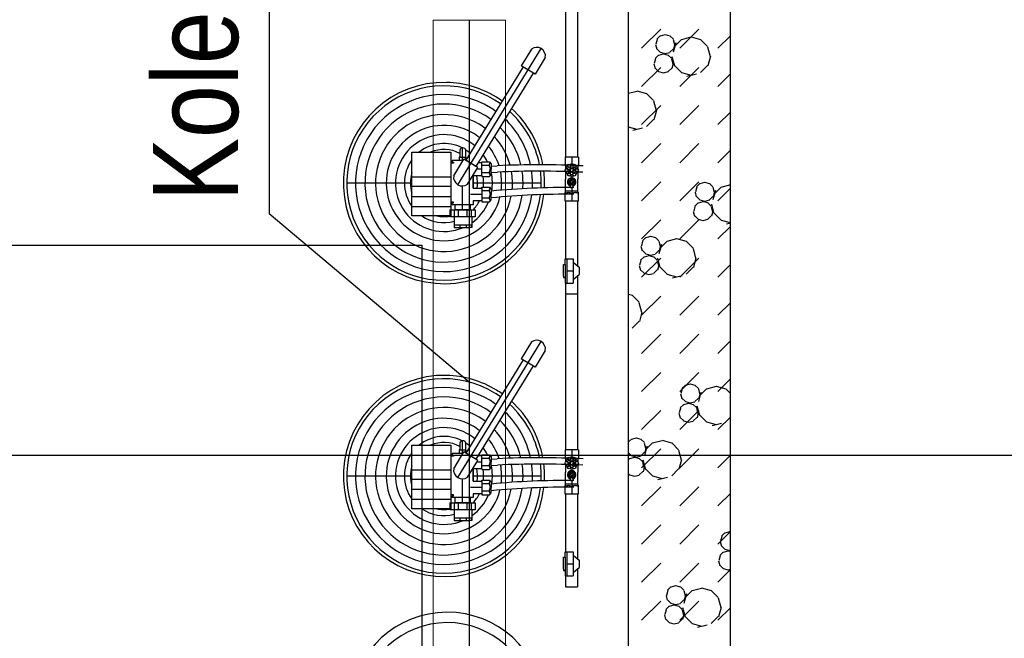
# Model space of a CAD drawing. Header units: millimetres. Extents: x 226749 to 325316, y -44191 to 40236.
# Tile 100 of 164: x 293915 to 296233, y 9349 to 10806. Entities that reach past the tile are written whole.
import ezdxf

# ---------------------------------------------------------------- set-up
doc = ezdxf.new("R2010")
doc.units = ezdxf.units.MM
doc.header["$LTSCALE"] = 100
doc.linetypes.add('DASHDOT', pattern=[25.4, 12.7, -6.35, 0, -6.35])
doc.linetypes.add('DASHED', pattern=[19.05, 12.7, -6.35])
for name, color, linetype in [('K_OSIE', 2, 'DASHDOT'), ('KG_BuildingAxis', 4, 'DASHDOT'), ('OPISY', 7, 'Continuous'), ('RURY_PAROWA', 3, 'Continuous'), ('WYBIEG NA CZYSZCZENIE', 2, 'Continuous')]:
    doc.layers.add(name, color=color, linetype=linetype)
doc.styles.add('wymiar', font='arial.ttf', dxfattribs={"width": 0.8})

msp = doc.modelspace()

# ---------------------------------------------------------------- linework, layer by layer
for p, q in [((295588.43, 1660), (295588.43, 16380)), ((295348.43, 1900), (295348.43, 16140)), ((295228.43, 10865.58), (295228.43, 10482.67)), ((295200.28, 10848.72), (295200.28, 10482.67)), ((295379.26, 10738.68), (295424.16, 10783.58)), ((295469.06, 10738.68), (295513.96, 10783.58)), ((295415.67, 10759.42), (295412.65, 10748.17)), ((295423.23, 10768.33), (295415, 10760.1)), ((295434.23, 10770.43), (295422.98, 10767.41)), ((295446.4, 10767.65), (295435.15, 10770.67)), ((295453.97, 10760.1), (295445.73, 10768.33)), ((295453.72, 10759.18), (295456.73, 10747.93)), ((295473.16, 10759.54), (295456.69, 10743.06)), ((295495.41, 10764.65), (295472.91, 10758.62)), ((295518.83, 10758.86), (295496.33, 10764.89)), ((295534.63, 10743.06), (295518.16, 10759.54)), ((295558.86, 10738.68), (295588.43, 10768.25)), ((294946.23, 10417.56), (295142.8, 10737.91)), ((295119.79, 10736.98), (295095.63, 10697.59)), ((295411.73, 10747.93), (295414.75, 10736.68)), ((295423.23, 10729.36), (295415, 10737.6)), ((295453.97, 10737.6), (295445.73, 10729.36)), ((295459.89, 10751.82), (295453.86, 10729.32)), ((295457.65, 10748.17), (295454.64, 10736.92)), ((295534.38, 10742.15), (295540.41, 10719.65)), ((295152.39, 10716.98), (295128.22, 10677.59)), ((295411.68, 10713.91), (295408.67, 10702.66)), ((295419.25, 10722.82), (295411.01, 10714.59)), ((295430.25, 10724.92), (295419, 10721.91)), ((295435.15, 10725.67), (295423.9, 10728.68)), ((295442.42, 10722.15), (295431.17, 10725.16)), ((295445.48, 10728.44), (295434.23, 10725.43)), ((295449.99, 10714.59), (295441.75, 10722.82)), ((295449.74, 10713.67), (295452.75, 10702.42)), ((295450.41, 10719.65), (295456.44, 10697.15)), ((295541.33, 10719.89), (295535.3, 10697.39)), ((295100.26, 10694.75), (294965.43, 10475.03)), ((295128.22, 10677.59), (295095.63, 10697.59)), ((295379.26, 10648.88), (295424.16, 10693.78)), ((295407.75, 10702.42), (295410.77, 10691.17)), ((295419.25, 10683.85), (295411.02, 10692.09)), ((295449.99, 10692.09), (295441.75, 10683.85)), ((295453.67, 10702.66), (295450.66, 10691.41)), ((295473.16, 10681.59), (295456.69, 10698.06)), ((295469.06, 10648.88), (295513.96, 10693.78)), ((295534.63, 10698.06), (295518.16, 10681.59)), ((295123.59, 10680.43), (294988.77, 10460.72)), ((295431.17, 10680.16), (295419.92, 10683.18)), ((295441.5, 10682.94), (295430.25, 10679.92)), ((295496.33, 10674.89), (295473.83, 10680.92)), ((295508.47, 10678.15), (295485.97, 10672.12)), ((295558.86, 10648.88), (295588.43, 10678.45)), ((295368.13, 10637.37), (295348.43, 10632.09)), ((295391.55, 10631.58), (295369.05, 10637.61)), ((295407.35, 10615.78), (295390.88, 10632.26)), ((295379.26, 10559.07), (295424.16, 10603.98)), ((295407.1, 10614.87), (295413.13, 10592.37)), ((295469.06, 10559.07), (295513.96, 10603.98)), ((295414.05, 10592.61), (295408.02, 10570.11)), ((295558.86, 10559.07), (295588.43, 10588.64)), ((295369.05, 10547.61), (295348.43, 10553.13)), ((295381.19, 10550.87), (295358.69, 10544.84)), ((295407.35, 10570.79), (295390.88, 10554.31)), ((294957.45, 10472.41), (294957.45, 10504.25)), ((295379.26, 10469.27), (295424.16, 10514.17)), ((295469.06, 10469.27), (295513.96, 10514.17)), ((294838.41, 10344.16), (294838.41, 10493.74)), ((294838.41, 10493.74), (294929.52, 10493.74)), ((294929.52, 10493.74), (294929.52, 10344.16)), ((294951, 10482.61), (294949.38, 10482.61)), ((294949.38, 10482.61), (294949.38, 10474.54)), ((294951, 10498.66), (294951, 10482.61)), ((294951, 10482.61), (294965.15, 10482.61)), ((294965.15, 10475.21), (294965.15, 10498.66)), ((295230.18, 10482.67), (295198.91, 10482.67)), ((295198.91, 10482.67), (295198.91, 10462.76)), ((295214.54, 10482.67), (295214.54, 10465.8)), ((295230.18, 10482.67), (295230.18, 10462.76)), ((295558.86, 10469.27), (295588.43, 10498.84)), ((294936.4, 10468.31), (294929.52, 10468.31)), ((294958.76, 10474.54), (294933.03, 10474.54)), ((294933.03, 10474.54), (294933.03, 10470.2)), ((294933.03, 10470.2), (294936.4, 10470.2)), ((294936.4, 10470.2), (294936.4, 10468.31)), ((294936.64, 10438.49), (294960.8, 10477.88)), ((294993.4, 10457.87), (294960.8, 10477.88)), ((294988.77, 10460.72), (294965.43, 10475.03)), ((294969.23, 10418.49), (294993.4, 10457.87)), ((295002.71, 10468.76), (294993.7, 10468.76)), ((295002.71, 10468.76), (295002.71, 10471.18)), ((295002.71, 10471.18), (295020.58, 10471.18)), ((295002.71, 10439.15), (295002.71, 10468.76)), ((295020.29, 10462.59), (295002.71, 10462.59)), ((295020.29, 10462.59), (295022.36, 10469.49)), ((295020.29, 10462.59), (295022.45, 10455.39)), ((295020.58, 10471.18), (295025.13, 10466.85)), ((295025.13, 10466.85), (295025.13, 10453.96)), ((295025.13, 10461.23), (295038.77, 10462.12)), ((295198.91, 10462.76), (295199.86, 10461.04)), ((295199.86, 10461.04), (295199.86, 10454.39)), ((295208.84, 10458.94), (295212.19, 10453.22)), ((295211.12, 10460.12), (295214.54, 10454.28)), ((295217.96, 10460.12), (295214.54, 10454.28)), ((295220.25, 10458.94), (295216.9, 10453.22)), ((295230.18, 10462.76), (295229.23, 10461.04)), ((295229.23, 10461.04), (295229.23, 10454.39)), ((294929.52, 10435.08), (294838.41, 10435.08)), ((294982.84, 10439.15), (294982.84, 10409.16)), ((294982.84, 10409.16), (294982.84, 10439.15)), ((294982.84, 10439.15), (295002.71, 10439.15)), ((295002.71, 10453.96), (294991, 10453.96)), ((295020.29, 10445.32), (295002.71, 10445.32)), ((295002.71, 10439.15), (295002.71, 10436.73)), ((295002.71, 10436.73), (295020.58, 10436.73)), ((295020.29, 10445.32), (295022.45, 10452.52)), ((295020.29, 10445.32), (295022.36, 10438.42)), ((295020.58, 10436.73), (295025.13, 10441.06)), ((295022.45, 10455.39), (295022.45, 10453.96)), ((295022.45, 10452.52), (295022.45, 10453.96)), ((295025.13, 10441.06), (295025.13, 10453.96)), ((295025.13, 10446.16), (295039.6, 10447.1)), ((295199.86, 10449.37), (295199.86, 10430.75)), ((295205.58, 10453.22), (295212.19, 10453.22)), ((295205.65, 10450.72), (295212.29, 10450.72)), ((295208.93, 10444.98), (295212.29, 10450.72)), ((295211.18, 10443.73), (295214.54, 10449.49)), ((295217.91, 10443.73), (295214.54, 10449.49)), ((295214.54, 10438.14), (295214.54, 10433.89)), ((295223.44, 10450.72), (295216.8, 10450.72)), ((295220.16, 10444.98), (295216.8, 10450.72)), ((295223.5, 10453.22), (295216.9, 10453.22)), ((295229.23, 10449.37), (295229.23, 10430.75)), ((294838.41, 10421.35), (294684.77, 10421.35)), ((294929.52, 10413.44), (294838.41, 10413.44)), ((294957.54, 10358.22), (294957.54, 10414.51)), ((295142.77, 10421.35), (294982.84, 10421.35)), ((295002.71, 10409.16), (295002.71, 10411.58)), ((295002.71, 10411.58), (295020.58, 10411.58)), ((295020.58, 10411.58), (295025.13, 10407.25)), ((295199.86, 10400.46), (295199.86, 10430.75)), ((295212.08, 10409.94), (295212.08, 10416.56)), ((295215.92, 10431.07), (295213.32, 10431.07)), ((295213.32, 10431.07), (295213.32, 10426.04)), ((295213.32, 10416.72), (295213.32, 10421.75)), ((295215.92, 10416.72), (295213.32, 10416.72)), ((295215.92, 10425.92), (295215.92, 10431.07)), ((295215.92, 10421.87), (295215.92, 10416.72)), ((295217.02, 10416.58), (295217.02, 10409.94)), ((295229.23, 10400.46), (295229.23, 10430.75)), ((295379.26, 10379.47), (295424.16, 10424.37)), ((295469.06, 10379.47), (295513.96, 10424.37)), ((295508.84, 10411.69), (295505.83, 10400.44)), ((295516.41, 10420.6), (295508.17, 10412.36)), ((295527.41, 10422.7), (295516.16, 10419.68)), ((295539.58, 10419.92), (295528.33, 10422.94)), ((295547.14, 10412.36), (295538.91, 10420.6)), ((295546.89, 10411.45), (295549.91, 10400.2)), ((295566.34, 10411.8), (295549.86, 10395.33)), ((295588.43, 10416.87), (295566.08, 10410.89)), ((294929.52, 10389.27), (294838.41, 10389.27)), ((295002.71, 10394.35), (294976.25, 10394.35)), ((294982.84, 10409.16), (295002.71, 10409.16)), ((295002.71, 10409.16), (295002.71, 10379.55)), ((295020.29, 10402.99), (295002.71, 10402.99)), ((295020.29, 10402.99), (295022.36, 10409.89)), ((295020.29, 10402.99), (295022.45, 10395.79)), ((295020.29, 10385.72), (295022.45, 10392.92)), ((295022.45, 10395.79), (295022.45, 10394.35)), ((295022.45, 10392.92), (295022.45, 10394.35)), ((295025.13, 10407.25), (295025.13, 10394.35)), ((295025.13, 10381.46), (295025.13, 10394.35)), ((295198.91, 10398.74), (295199.86, 10400.46)), ((295198.91, 10378.82), (295198.91, 10398.74)), ((295229.23, 10402.26), (295199.71, 10402.26)), ((295217.02, 10409.94), (295212.08, 10409.94)), ((295214.54, 10409.94), (295214.54, 10378.82)), ((295230.18, 10398.74), (295229.23, 10400.46)), ((295230.18, 10378.82), (295230.18, 10398.74)), ((295504.91, 10400.19), (295507.92, 10388.94)), ((295516.41, 10381.63), (295508.17, 10389.86)), ((295547.14, 10389.86), (295538.91, 10381.63)), ((295553.06, 10404.09), (295547.03, 10381.59)), ((295550.83, 10400.44), (295547.81, 10389.19)), ((295558.86, 10379.47), (295588.43, 10409.04)), ((294929.52, 10365.7), (294838.41, 10365.7)), ((294936.4, 10376.64), (294929.52, 10376.64)), ((294933.03, 10370.41), (294933.03, 10374.75)), ((294933.03, 10374.75), (294936.4, 10374.75)), ((294982.84, 10370.41), (294933.03, 10370.41)), ((294982.84, 10370.41), (294933.03, 10370.41)), ((294936.4, 10374.75), (294936.4, 10376.64)), ((294939.91, 10358.22), (294939.91, 10370.41)), ((294939.91, 10358.22), (294939.91, 10370.41)), ((294975.18, 10370.41), (294975.18, 10358.22)), ((294975.18, 10370.41), (294975.18, 10358.22)), ((295002.71, 10379.55), (294982.84, 10379.55)), ((294982.84, 10379.55), (294982.84, 10370.41)), ((295020.29, 10385.72), (295002.71, 10385.72)), ((295002.71, 10379.55), (295002.71, 10377.13)), ((295002.71, 10377.13), (295020.58, 10377.13)), ((295020.29, 10385.72), (295022.36, 10378.82)), ((295020.58, 10377.13), (295025.13, 10381.46)), ((295230.18, 10378.82), (295198.91, 10378.82)), ((295200.28, 10378.82), (295200.28, 10242.93)), ((295228.43, 10378.82), (295228.43, 10226.08)), ((295504.86, 10366.18), (295501.84, 10354.93)), ((295512.43, 10375.09), (295504.19, 10366.86)), ((295523.43, 10377.19), (295512.17, 10374.17)), ((295528.33, 10377.94), (295517.07, 10380.95)), ((295535.59, 10374.41), (295524.34, 10377.43)), ((295538.66, 10380.71), (295527.41, 10377.7)), ((295543.16, 10366.86), (295534.93, 10375.09)), ((295542.91, 10365.94), (295545.93, 10354.69)), ((295543.58, 10371.92), (295549.61, 10349.42)), ((294929.52, 10344.16), (294838.41, 10344.16)), ((294927.54, 10358.22), (294958.52, 10358.22)), ((294927.54, 10358.22), (294927.54, 10341.9)), ((294987.54, 10341.9), (294927.54, 10341.9)), ((294937.54, 10358.22), (294937.54, 10341.9)), ((294938.07, 10341.9), (294938.07, 10316.9)), ((294975.18, 10358.22), (294939.91, 10358.22)), ((294975.18, 10358.22), (294939.91, 10358.22)), ((294947.54, 10358.22), (294947.54, 10341.9)), ((294958.52, 10358.22), (294987.54, 10358.22)), ((294967.54, 10358.22), (294967.54, 10341.9)), ((294977.54, 10358.22), (294977.54, 10341.9)), ((294979.07, 10341.9), (294979.07, 10316.9)), ((294987.54, 10358.22), (294987.54, 10341.9)), ((295500.93, 10354.69), (295503.94, 10343.44)), ((295512.43, 10336.12), (295504.19, 10344.36)), ((295543.16, 10344.36), (295534.93, 10336.12)), ((295546.84, 10354.93), (295543.83, 10343.68)), ((295566.34, 10333.86), (295549.86, 10350.33)), ((294979.07, 10321.9), (294938.07, 10321.9)), ((294938.07, 10321.9), (294938.07, 10316.9)), ((294951.07, 10321.9), (294951.07, 10316.9)), ((294966.07, 10321.9), (294966.07, 10316.9)), ((294979.07, 10316.9), (294979.07, 10321.9)), ((295379.26, 10289.67), (295424.16, 10334.57)), ((295469.06, 10289.67), (295513.96, 10334.57)), ((295524.34, 10332.43), (295513.09, 10335.44)), ((295534.67, 10335.2), (295523.42, 10332.19)), ((295558.86, 10289.67), (295588.43, 10319.24)), ((295588.43, 10327.44), (295567, 10333.18)), ((295588.43, 10326.87), (295579.14, 10324.39)), ((294938.07, 10316.9), (294943.07, 10316.9)), ((294943.07, 10316.9), (294974.07, 10316.9)), ((294979.07, 10316.9), (294974.07, 10316.9)), ((295400.13, 10295.42), (295388.88, 10292.4)), ((295412.3, 10292.64), (295401.05, 10295.66)), ((295377.63, 10272.92), (295380.64, 10261.67)), ((295381.56, 10284.41), (295378.55, 10273.16)), ((295389.13, 10293.32), (295380.89, 10285.08)), ((295419.86, 10285.08), (295411.63, 10293.32)), ((295419.61, 10284.17), (295422.63, 10272.92)), ((295425.78, 10276.81), (295419.75, 10254.31)), ((295423.55, 10273.16), (295420.53, 10261.91)), ((295439.06, 10284.52), (295422.59, 10268.05)), ((295461.3, 10289.63), (295438.8, 10283.61)), ((295484.72, 10283.85), (295462.22, 10289.88)), ((295500.53, 10268.05), (295484.06, 10284.52)), ((295389.13, 10254.35), (295380.89, 10262.58)), ((295396.15, 10249.91), (295384.9, 10246.9)), ((295401.05, 10250.66), (295389.8, 10253.67)), ((295408.32, 10247.14), (295397.06, 10250.15)), ((295411.38, 10253.43), (295400.13, 10250.42)), ((295419.86, 10262.58), (295411.63, 10254.35)), ((295500.28, 10267.14), (295506.3, 10244.64)), ((295194.87, 10226.93), (295194.87, 10229.93)), ((295194.87, 10229.93), (295198.87, 10229.93)), ((295194.87, 10201.93), (295194.87, 10226.93)), ((295198.87, 10229.93), (295198.87, 10242.93)), ((295198.87, 10242.93), (295217.87, 10242.93)), ((295198.87, 10229.93), (295198.87, 10185.93)), ((295202.87, 10242.93), (295202.87, 10185.93)), ((295217.87, 10242.93), (295217.87, 10185.93)), ((295217.87, 10234.93), (295232.05, 10223.04)), ((295373.65, 10227.41), (295376.66, 10216.16)), ((295377.58, 10238.9), (295374.56, 10227.65)), ((295385.15, 10247.81), (295376.91, 10239.58)), ((295379.26, 10199.86), (295424.16, 10244.77)), ((295415.88, 10239.58), (295407.65, 10247.81)), ((295415.63, 10238.66), (295418.65, 10227.41)), ((295416.3, 10244.64), (295422.33, 10222.14)), ((295419.57, 10227.65), (295416.55, 10216.4)), ((295469.06, 10199.86), (295513.96, 10244.77)), ((295507.22, 10244.87), (295501.19, 10222.37)), ((295558.86, 10199.86), (295588.43, 10229.43)), ((295202.87, 10214.43), (295217.87, 10214.43)), ((295217.87, 10193.93), (295232.05, 10205.82)), ((295228.43, 10202.79), (295228.43, 10160.46)), ((295232.05, 10223.04), (295232.05, 10205.82)), ((295385.15, 10208.84), (295376.91, 10217.08)), ((295397.07, 10205.15), (295385.82, 10208.17)), ((295407.4, 10207.92), (295396.14, 10204.91)), ((295415.88, 10217.08), (295407.65, 10208.84)), ((295439.06, 10206.58), (295422.59, 10223.05)), ((295462.23, 10199.88), (295439.73, 10205.9)), ((295474.36, 10203.14), (295451.86, 10197.11)), ((295500.53, 10223.05), (295484.06, 10206.58)), ((295194.87, 10201.93), (295194.87, 10198.93)), ((295194.87, 10198.93), (295198.87, 10198.93)), ((295198.87, 10198.93), (295198.87, 10185.93)), ((295198.87, 10185.93), (295217.87, 10185.93)), ((295200.28, 10185.93), (295200.28, 10160.46)), ((295200.28, 10160.46), (295228.43, 10160.46)), ((295200.28, 10158.83), (295200.28, 9792.78)), ((295228.43, 10175.69), (295228.43, 9792.78)), ((295357.44, 10156.57), (295348.43, 10158.98)), ((295373.25, 10140.77), (295356.78, 10157.24)), ((295373, 10139.86), (295379.02, 10117.36)), ((295379.26, 10110.06), (295424.16, 10154.96)), ((295469.06, 10110.06), (295513.96, 10154.96)), ((295558.86, 10110.06), (295588.43, 10139.63)), ((295379.94, 10117.6), (295373.92, 10095.1)), ((295373.25, 10095.77), (295356.78, 10079.3)), ((295379.26, 10020.26), (295424.16, 10065.16)), ((295469.06, 10020.26), (295513.96, 10065.16)), ((294946.23, 9727.66), (295142.8, 10048.01)), ((295119.79, 10047.08), (295095.63, 10007.7)), ((295558.86, 10020.26), (295588.43, 10049.83)), ((295152.39, 10027.08), (295128.22, 9987.69)), ((295100.26, 10004.85), (294965.43, 9785.14)), ((295128.22, 9987.69), (295095.63, 10007.7)), ((295123.59, 9990.54), (294988.77, 9770.82)), ((295379.26, 9930.46), (295424.16, 9975.36)), ((295469.06, 9930.46), (295513.96, 9975.36)), ((295493.3, 9947.68), (295482.05, 9944.67)), ((295505.47, 9944.91), (295494.22, 9947.92)), ((295558.86, 9930.46), (295588.43, 9960.03)), ((295470.8, 9925.18), (295473.82, 9913.93)), ((295474.74, 9936.67), (295471.72, 9925.42)), ((295482.3, 9945.59), (295474.07, 9937.35)), ((295513.04, 9937.35), (295504.8, 9945.59)), ((295512.79, 9936.43), (295515.8, 9925.18)), ((295518.96, 9929.08), (295512.93, 9906.58)), ((295516.72, 9925.42), (295513.71, 9914.17)), ((295532.23, 9936.79), (295515.76, 9920.32)), ((295554.48, 9941.9), (295531.98, 9935.87)), ((295577.9, 9936.11), (295555.4, 9942.14)), ((295588.43, 9925.59), (295577.23, 9936.79)), ((295482.3, 9906.61), (295474.07, 9914.85)), ((295489.32, 9902.18), (295478.07, 9899.16)), ((295494.22, 9902.92), (295482.97, 9905.94)), ((295501.49, 9899.4), (295490.24, 9902.42)), ((295504.55, 9905.7), (295493.3, 9902.68)), ((295513.04, 9914.85), (295504.8, 9906.61)), ((295379.26, 9840.65), (295424.16, 9885.56)), ((295466.82, 9879.68), (295469.84, 9868.43)), ((295470.75, 9891.17), (295467.74, 9879.92)), ((295469.06, 9840.65), (295513.96, 9885.56)), ((295478.32, 9900.08), (295470.09, 9891.84)), ((295509.06, 9891.84), (295500.82, 9900.08)), ((295508.81, 9890.93), (295511.82, 9879.68)), ((295509.48, 9896.9), (295515.51, 9874.4)), ((295512.74, 9879.92), (295509.73, 9868.67)), ((295478.32, 9861.11), (295470.09, 9869.34)), ((295490.24, 9857.42), (295478.99, 9860.43)), ((295500.57, 9860.19), (295489.32, 9857.18)), ((295509.06, 9869.34), (295500.82, 9861.11)), ((295532.23, 9858.85), (295515.76, 9875.32)), ((295555.4, 9852.14), (295532.9, 9858.17)), ((295567.54, 9855.4), (295545.04, 9849.37)), ((295558.86, 9840.65), (295588.43, 9870.22)), ((295588.43, 9870.05), (295577.23, 9858.85)), ((294951, 9808.76), (294951, 9792.71)), ((294957.45, 9782.52), (294957.45, 9814.35)), ((294965.15, 9785.31), (294965.15, 9808.76)), ((295355.02, 9818.31), (295348.43, 9811.71)), ((295366.02, 9820.4), (295354.77, 9817.39)), ((295378.19, 9817.63), (295366.94, 9820.64)), ((295385.76, 9810.07), (295377.52, 9818.31)), ((295385.51, 9809.15), (295388.52, 9797.9)), ((295404.95, 9809.51), (295388.48, 9793.04)), ((295427.2, 9814.62), (295404.7, 9808.59)), ((295450.62, 9808.83), (295428.12, 9814.86)), ((295466.42, 9793.04), (295449.95, 9809.51)), ((294838.41, 9654.26), (294838.41, 9803.84)), ((294838.41, 9803.84), (294929.52, 9803.84)), ((294929.52, 9803.84), (294929.52, 9654.26)), ((294936.64, 9748.59), (294960.8, 9787.98)), ((294951, 9792.71), (294949.38, 9792.71)), ((294949.38, 9792.71), (294949.38, 9784.65)), ((294951, 9792.71), (294965.15, 9792.71)), ((294993.4, 9767.98), (294960.8, 9787.98)), ((294988.77, 9770.82), (294965.43, 9785.14)), ((295230.18, 9792.78), (295198.91, 9792.78)), ((295198.91, 9792.78), (295198.91, 9772.86)), ((295214.54, 9792.78), (295214.54, 9775.9)), ((295230.18, 9792.78), (295230.18, 9772.86)), ((295355.02, 9779.34), (295348.43, 9785.93)), ((295385.76, 9787.57), (295377.52, 9779.33)), ((295379.26, 9750.85), (295424.16, 9795.75)), ((295391.68, 9801.8), (295385.65, 9779.3)), ((295389.44, 9798.14), (295386.43, 9786.89)), ((295466.17, 9792.12), (295472.2, 9769.62)), ((295469.06, 9750.85), (295513.96, 9795.75)), ((294936.4, 9778.41), (294929.52, 9778.41)), ((294958.76, 9784.65), (294933.03, 9784.65)), ((294933.03, 9784.65), (294933.03, 9780.3)), ((294933.03, 9780.3), (294936.4, 9780.3)), ((294936.4, 9780.3), (294936.4, 9778.41)), ((294969.23, 9728.59), (294993.4, 9767.98)), ((295002.71, 9764.06), (294991, 9764.06)), ((295002.71, 9778.86), (294993.7, 9778.86)), ((295002.71, 9778.86), (295002.71, 9781.28)), ((295002.71, 9781.28), (295020.58, 9781.28)), ((295002.71, 9749.25), (295002.71, 9778.86)), ((295020.29, 9772.69), (295002.71, 9772.69)), ((295020.29, 9772.69), (295022.36, 9779.59)), ((295020.29, 9772.69), (295022.45, 9765.49)), ((295020.29, 9755.42), (295022.45, 9762.62)), ((295020.58, 9781.28), (295025.13, 9776.95)), ((295022.45, 9765.49), (295022.45, 9764.06)), ((295022.45, 9762.62), (295022.45, 9764.06)), ((295025.13, 9776.95), (295025.13, 9764.06)), ((295025.13, 9771.34), (295038.77, 9772.22)), ((295025.13, 9751.16), (295025.13, 9764.06)), ((295198.91, 9772.86), (295199.86, 9771.14)), ((295199.86, 9771.14), (295199.86, 9764.49)), ((295205.58, 9763.32), (295212.19, 9763.32)), ((295208.84, 9769.04), (295212.19, 9763.32)), ((295211.12, 9770.23), (295214.54, 9764.38)), ((295217.96, 9770.23), (295214.54, 9764.38)), ((295220.25, 9769.04), (295216.9, 9763.32)), ((295223.5, 9763.32), (295216.9, 9763.32)), ((295230.18, 9772.86), (295229.23, 9771.14)), ((295229.23, 9771.14), (295229.23, 9764.49)), ((295351.04, 9772.8), (295348.43, 9770.19)), ((295362.04, 9774.9), (295350.79, 9771.88)), ((295366.94, 9775.64), (295355.69, 9778.66)), ((295374.21, 9772.12), (295362.96, 9775.14)), ((295377.27, 9778.42), (295366.02, 9775.4)), ((295381.78, 9764.56), (295373.54, 9772.8)), ((295381.53, 9763.65), (295384.54, 9752.4)), ((295382.2, 9769.62), (295388.23, 9747.12)), ((295473.12, 9769.86), (295467.09, 9747.36)), ((295558.86, 9750.85), (295588.43, 9780.42)), ((294929.52, 9745.18), (294838.41, 9745.18)), ((294982.84, 9749.25), (294982.84, 9719.26)), ((294982.84, 9719.26), (294982.84, 9749.25)), ((294982.84, 9749.25), (295002.71, 9749.25)), ((295020.29, 9755.42), (295002.71, 9755.42)), ((295002.71, 9749.25), (295002.71, 9746.83)), ((295002.71, 9746.83), (295020.58, 9746.83)), ((295020.29, 9755.42), (295022.36, 9748.53)), ((295020.58, 9746.83), (295025.13, 9751.16)), ((295025.13, 9756.26), (295039.6, 9757.2)), ((295199.86, 9759.47), (295199.86, 9740.85)), ((295199.86, 9710.56), (295199.86, 9740.85)), ((295205.65, 9760.82), (295212.29, 9760.82)), ((295208.93, 9755.08), (295212.29, 9760.82)), ((295211.18, 9753.83), (295214.54, 9759.59)), ((295215.92, 9741.17), (295213.32, 9741.17)), ((295213.32, 9741.17), (295213.32, 9736.14)), ((295217.91, 9753.83), (295214.54, 9759.59)), ((295214.54, 9748.24), (295214.54, 9743.99)), ((295215.92, 9736.03), (295215.92, 9741.17)), ((295223.44, 9760.82), (295216.8, 9760.82)), ((295220.16, 9755.08), (295216.8, 9760.82)), ((295229.23, 9759.47), (295229.23, 9740.85)), ((295229.23, 9710.56), (295229.23, 9740.85)), ((295381.78, 9742.06), (295373.54, 9733.83)), ((295385.46, 9752.64), (295382.45, 9741.39)), ((295404.95, 9731.57), (295388.48, 9748.04)), ((295466.42, 9748.04), (295449.95, 9731.57)), ((294838.41, 9731.45), (294684.77, 9731.45)), ((294929.52, 9723.55), (294838.41, 9723.55)), ((294957.54, 9668.32), (294957.54, 9724.62)), ((295142.77, 9731.45), (294982.84, 9731.45)), ((294982.84, 9719.26), (295002.71, 9719.26)), ((295002.71, 9719.26), (295002.71, 9721.68)), ((295002.71, 9721.68), (295020.58, 9721.68)), ((295002.71, 9719.26), (295002.71, 9689.65)), ((295020.29, 9713.09), (295022.36, 9719.99)), ((295020.58, 9721.68), (295025.13, 9717.35)), ((295025.13, 9717.35), (295025.13, 9704.46)), ((295212.08, 9720.04), (295212.08, 9726.66)), ((295217.02, 9720.04), (295212.08, 9720.04)), ((295213.32, 9726.82), (295213.32, 9731.86)), ((295215.92, 9726.82), (295213.32, 9726.82)), ((295214.54, 9720.04), (295214.54, 9688.93)), ((295215.92, 9731.97), (295215.92, 9726.82)), ((295217.02, 9726.68), (295217.02, 9720.04)), ((295351.04, 9733.83), (295348.43, 9736.44)), ((295362.96, 9730.14), (295351.71, 9733.15)), ((295373.29, 9732.91), (295362.04, 9729.9)), ((295428.12, 9724.86), (295405.62, 9730.89)), ((295440.26, 9728.12), (295417.76, 9722.09)), ((294929.52, 9699.37), (294838.41, 9699.37)), ((295002.71, 9704.46), (294976.25, 9704.46)), ((295020.29, 9713.09), (295002.71, 9713.09)), ((295020.29, 9695.82), (295002.71, 9695.82)), ((295020.29, 9713.09), (295022.45, 9705.89)), ((295020.29, 9695.82), (295022.45, 9703.02)), ((295020.29, 9695.82), (295022.36, 9688.92)), ((295022.45, 9705.89), (295022.45, 9704.46)), ((295022.45, 9703.02), (295022.45, 9704.46)), ((295025.13, 9691.56), (295025.13, 9704.46)), ((295198.91, 9708.84), (295199.86, 9710.56)), ((295198.91, 9688.93), (295198.91, 9708.84)), ((295229.23, 9712.36), (295199.71, 9712.36)), ((295230.18, 9708.84), (295229.23, 9710.56)), ((295230.18, 9688.93), (295230.18, 9708.84)), ((295379.26, 9661.05), (295424.16, 9705.95)), ((295469.06, 9661.05), (295513.96, 9705.95)), ((294929.52, 9675.8), (294838.41, 9675.8)), ((294936.4, 9686.75), (294929.52, 9686.75)), ((294933.03, 9680.51), (294933.03, 9684.86)), ((294933.03, 9684.86), (294936.4, 9684.86)), ((294982.84, 9680.51), (294933.03, 9680.51)), ((294982.84, 9680.51), (294933.03, 9680.51)), ((294936.4, 9684.86), (294936.4, 9686.75)), ((294939.91, 9668.32), (294939.91, 9680.51)), ((294939.91, 9668.32), (294939.91, 9680.51)), ((294975.18, 9680.51), (294975.18, 9668.32)), ((294975.18, 9680.51), (294975.18, 9668.32)), ((295002.71, 9689.65), (294982.84, 9689.65)), ((294982.84, 9689.65), (294982.84, 9680.51)), ((295002.71, 9689.65), (295002.71, 9687.23)), ((295002.71, 9687.23), (295020.58, 9687.23)), ((295020.58, 9687.23), (295025.13, 9691.56)), ((295230.18, 9688.93), (295198.91, 9688.93)), ((295200.28, 9688.93), (295200.28, 9553.04)), ((295228.43, 9688.93), (295228.43, 9536.18)), ((295558.86, 9661.05), (295588.43, 9690.62)), ((294929.52, 9654.26), (294838.41, 9654.26)), ((294927.54, 9668.32), (294958.52, 9668.32)), ((294927.54, 9668.32), (294927.54, 9652)), ((294987.54, 9652), (294927.54, 9652)), ((294937.54, 9668.32), (294937.54, 9652)), ((294938.07, 9652), (294938.07, 9627)), ((294975.18, 9668.32), (294939.91, 9668.32)), ((294975.18, 9668.32), (294939.91, 9668.32)), ((294947.54, 9668.32), (294947.54, 9652)), ((294958.52, 9668.32), (294987.54, 9668.32)), ((294967.54, 9668.32), (294967.54, 9652)), ((294977.54, 9668.32), (294977.54, 9652)), ((294979.07, 9652), (294979.07, 9627)), ((294987.54, 9668.32), (294987.54, 9652)), ((294979.07, 9632), (294938.07, 9632)), ((294938.07, 9632), (294938.07, 9627)), ((294938.07, 9627), (294943.07, 9627)), ((294943.07, 9627), (294974.07, 9627)), ((294951.07, 9632), (294951.07, 9627)), ((294966.07, 9632), (294966.07, 9627)), ((294979.07, 9627), (294974.07, 9627)), ((294979.07, 9627), (294979.07, 9632)), ((295379.26, 9571.25), (295424.16, 9616.15)), ((295469.06, 9571.25), (295513.96, 9616.15)), ((295558.86, 9571.25), (295588.43, 9600.82)), ((295586.48, 9599.95), (295575.23, 9596.94)), ((295588.43, 9599.91), (295587.4, 9600.19)), ((295563.98, 9577.45), (295566.99, 9566.2)), ((295567.91, 9588.94), (295564.9, 9577.69)), ((295575.48, 9597.85), (295567.24, 9589.62)), ((295198.87, 9540.04), (295198.87, 9553.04)), ((295198.87, 9553.04), (295217.87, 9553.04)), ((295202.87, 9553.04), (295202.87, 9496.04)), ((295217.87, 9553.04), (295217.87, 9496.04)), ((295575.48, 9558.88), (295567.24, 9567.12)), ((295582.5, 9554.44), (295571.25, 9551.43)), ((295587.4, 9555.19), (295576.15, 9558.2)), ((295588.43, 9553.34), (295583.41, 9554.68)), ((295588.43, 9555.47), (295586.48, 9554.95)), ((295194.87, 9537.04), (295194.87, 9540.04)), ((295194.87, 9540.04), (295198.87, 9540.04)), ((295194.87, 9512.04), (295194.87, 9537.04)), ((295198.87, 9540.04), (295198.87, 9496.04)), ((295217.87, 9545.04), (295232.05, 9533.14)), ((295232.05, 9533.14), (295232.05, 9515.93)), ((295560, 9531.94), (295563.01, 9520.69)), ((295563.93, 9543.43), (295560.91, 9532.18)), ((295571.5, 9552.35), (295563.26, 9544.11)), ((295194.87, 9512.04), (295194.87, 9509.04)), ((295194.87, 9509.04), (295198.87, 9509.04)), ((295198.87, 9509.04), (295198.87, 9496.04)), ((295202.87, 9524.54), (295217.87, 9524.54)), ((295217.87, 9504.04), (295232.05, 9515.93)), ((295228.43, 9512.89), (295228.43, 9470.57)), ((295379.26, 9481.44), (295424.16, 9526.34)), ((295469.06, 9481.44), (295513.96, 9526.34)), ((295558.86, 9481.44), (295588.43, 9511.01)), ((295571.5, 9513.37), (295563.26, 9521.61)), ((295583.42, 9509.68), (295572.16, 9512.7)), ((295588.43, 9511.03), (295582.49, 9509.44)), ((295198.87, 9496.04), (295217.87, 9496.04)), ((295200.28, 9496.04), (295200.28, 9470.57)), ((295200.28, 9470.57), (295228.43, 9470.57)), ((295440.63, 9461.66), (295437.62, 9450.41)), ((295448.2, 9470.57), (295439.96, 9462.34)), ((295459.2, 9472.67), (295447.95, 9469.66)), ((295471.37, 9469.9), (295460.12, 9472.91)), ((295478.93, 9462.34), (295470.7, 9470.57)), ((295478.68, 9461.42), (295481.7, 9450.17)), ((295498.13, 9461.78), (295481.66, 9445.31)), ((295520.37, 9466.89), (295497.87, 9460.86)), ((295543.79, 9461.1), (295521.29, 9467.13)), ((295559.6, 9445.31), (295543.13, 9461.78)), ((295436.7, 9450.17), (295439.71, 9438.92)), ((295448.2, 9431.6), (295439.96, 9439.84)), ((295478.93, 9439.84), (295470.7, 9431.6)), ((295484.85, 9454.07), (295478.82, 9431.57)), ((295482.62, 9450.41), (295479.6, 9439.16)), ((295559.35, 9444.39), (295565.37, 9421.89)), ((295379.26, 9391.64), (295424.16, 9436.54)), ((295436.65, 9416.16), (295433.64, 9404.9)), ((295444.22, 9425.07), (295435.98, 9416.83)), ((295455.22, 9427.16), (295443.97, 9424.15)), ((295460.12, 9427.91), (295448.87, 9430.93)), ((295467.39, 9424.39), (295456.14, 9427.4)), ((295470.45, 9430.69), (295459.2, 9427.67)), ((295474.95, 9416.83), (295466.72, 9425.07)), ((295469.06, 9391.64), (295513.96, 9436.54)), ((295474.7, 9415.91), (295477.72, 9404.66)), ((295475.38, 9421.89), (295481.4, 9399.39)), ((295558.86, 9391.64), (295588.43, 9421.21)), ((295566.29, 9422.13), (295560.27, 9399.63)), ((295432.72, 9404.66), (295435.73, 9393.41)), ((295444.22, 9386.09), (295435.98, 9394.33)), ((295474.95, 9394.33), (295466.72, 9386.09)), ((295478.64, 9404.9), (295475.62, 9393.65)), ((295498.13, 9383.84), (295481.66, 9400.31)), ((295559.6, 9400.31), (295543.13, 9383.84)), ((295456.14, 9382.41), (295444.89, 9385.42)), ((295466.47, 9385.18), (295455.22, 9382.16)), ((295521.3, 9377.13), (295498.8, 9383.16)), ((295533.43, 9380.39), (295510.93, 9374.36))]:
    msp.add_line(p, q)
at = {"ltscale": 6}
for p, q in [((295588.43, 1660), (295588.43, 16380)), ((295348.43, 1900), (295348.43, 16140)), ((325315.93, 9780), (268778.43, 9780))]:
    msp.add_line(p, q, dxfattribs=at)
for centre, radius in [((295208.47, 10462.44), 3.52), ((295220.62, 10462.44), 3.52), ((295202.33, 10451.88), 3.52), ((295208.46, 10441.49), 3.52), ((295220.63, 10441.49), 3.52), ((295226.76, 10451.88), 3.52), ((295214.53, 10423.9), 7.73), ((295214.53, 10423.9), 2.46), ((295202.33, 9761.98), 3.52), ((295208.47, 9772.54), 3.52), ((295220.62, 9772.54), 3.52), ((295226.76, 9761.98), 3.52), ((295208.46, 9751.59), 3.52), ((295214.53, 9734), 7.73), ((295220.63, 9751.59), 3.52), ((295214.53, 9734), 2.46)]:
    msp.add_circle(centre, radius)
for centre, radius, start, end in [((295131.99, 10720.29), 20.67, 350.78073, 126.15152), ((294913.77, 10421.35), 237, 88.57246, 353.4257), ((294913.77, 10421.35), 229, 58.53757, 353.13304), ((294913.77, 10421.35), 237, 58.64326, 88.57246), ((294913.77, 10421.35), 208.44, 58.39531, 352.23068), ((294913.77, 10421.35), 237, 54.60658, 58.64326), ((294913.77, 10421.35), 186.18, 58.50807, 350.94151), ((294913.77, 10421.35), 208.44, 54.07668, 58.39531), ((294913.77, 10421.35), 229, 54.47153, 58.53757), ((294913.77, 10421.35), 237, 10.44087, 47.93192), ((294913.77, 10421.35), 161.28, 59.17757, 348.94311), ((294913.77, 10421.35), 186.18, 53.55078, 58.50807), ((294913.77, 10421.35), 229, 10.81682, 47.55948), ((294913.77, 10421.35), 135.92, 60.42175, 345.95814), ((294913.77, 10421.35), 161.28, 52.7895, 59.17757), ((294913.77, 10421.35), 186.18, 13.22385, 45.00858), ((294913.77, 10421.35), 208.44, 11.87824, 46.46816), ((294913.77, 10421.35), 114, 61.75769, 293.61828), ((294913.77, 10421.35), 135.92, 51.72584, 60.42175), ((294913.77, 10421.35), 161.28, 15.07648, 42.88165), ((294913.77, 10421.35), 93.26, 62.59655, 129.08269), ((294958.07, 10497.01), 7.26, 13.13169, 166.86831), ((294913.77, 10421.35), 114, 50.42199, 61.75769), ((294913.77, 10421.35), 135.92, 17.54662, 39.87667), ((294913.77, 10421.35), 79.02, 61.89492, 113.63995), ((294913.77, 10421.35), 93.26, 48.61707, 56.70964), ((294913.77, 10421.35), 79.02, 46.81979, 49.45402), ((294913.77, 10421.35), 114, 25.92257, 36.12758), ((294913.77, 10421.35), 93.26, 143.91029, 216.08971), ((294913.77, 10421.35), 93.26, 30.55658, 30.78206), ((295135.7, 8333.36), 2130.96, 87.16354, 92.60715), ((295209.47, 10494.18), 31.54, 250.42574, 261.82831), ((295214.54, 10451.97), 13.83, 133.70215, 166.59074), ((295214.54, 10451.97), 10.17, 135.35251, 165.60253), ((295214.54, 10451.97), 13.83, 73.47843, 106.4696), ((295214.54, 10451.97), 10.17, 75.07872, 104.81924), ((295214.54, 10451.97), 10.17, 14.32633, 44.61312), ((295219.62, 10494.18), 31.54, 278.17169, 289.57426), ((295214.54, 10451.97), 13.83, 13.4384, 46.21341), ((294913.77, 10421.35), 79.02, 162.49332, 197.50668), ((294957.04, 10435.18), 20.67, 170.78073, 306.15152), ((294913.77, 10421.35), 79.02, 351.12738, 13.0215), ((294913.77, 10421.35), 93.26, 353.98919, 9.49398), ((294913.77, 10421.35), 114, 350.53097, 12.36698), ((295135.7, 8333.36), 2115.92, 87.16354, 92.60325), ((294913.77, 10421.35), 135.92, 352.91252, 11.06317), ((294913.77, 10421.35), 161.28, 354.7232, 9.63698), ((294913.77, 10421.35), 186.18, 355.90792, 8.52418), ((294913.77, 10421.35), 208.44, 356.64583, 7.68655), ((294913.77, 10421.35), 229, 357.13939, 7.00502), ((294913.77, 10421.35), 237, 357.29314, 6.75872), ((295214.54, 10451.97), 13.83, 194.22935, 226.25599), ((295214.54, 10451.97), 10.17, 195.21755, 224.67674), ((295214.54, 10451.97), 13.83, 253.53456, 286.51753), ((295214.54, 10451.97), 10.17, 255.11381, 284.98839), ((295214.54, 10451.97), 10.17, 315.35731, 344.8547), ((295214.54, 10451.97), 13.83, 313.82818, 345.74263), ((295201.14, 8552.83), 1858.01, 89.43422, 95.43583), ((295214.53, 10423.9), 9.99, 284.44329, 255.82903), ((295214.53, 10423.9), 5.99, 101.66885, 258.33115), ((295214.53, 10423.9), 5.99, 283.43715, 76.56285), ((295201.14, 8552.83), 1842.11, 89.43331, 95.48289), ((295209.47, 10367.32), 31.54, 95.21025, 109.57426), ((295203.74, 10367.32), 31.54, 69.97574, 84.78975), ((295225.34, 10367.32), 31.54, 95.21025, 110.02426), ((295219.62, 10367.32), 31.54, 70.42574, 84.78975), ((294913.77, 10421.35), 114, 304.94202, 337.17706), ((294913.77, 10421.35), 93.26, 317.39836, 333.37423), ((294913.77, 10421.35), 93.26, 235.86048, 285.0988), ((294913.77, 10421.35), 79.02, 257.63056, 280.035), ((295131.99, 10030.39), 20.67, 350.78073, 126.15152), ((294913.77, 9731.45), 237, 88.57246, 353.4257), ((294913.77, 9731.45), 229, 58.53757, 353.13304), ((294913.77, 9731.45), 237, 58.64326, 88.57246), ((294913.77, 9731.45), 208.44, 58.39531, 352.23068), ((294913.77, 9731.45), 229, 54.47153, 58.53757), ((294913.77, 9731.45), 237, 54.60658, 58.64326), ((294913.77, 9731.45), 186.18, 58.50807, 350.94151), ((294913.77, 9731.45), 208.44, 54.07668, 58.39531), ((294913.77, 9731.45), 237, 10.44087, 47.93192), ((294913.77, 9731.45), 161.28, 59.17757, 348.94311), ((294913.77, 9731.45), 186.18, 53.55078, 58.50807), ((294913.77, 9731.45), 208.44, 11.87824, 46.46816), ((294913.77, 9731.45), 229, 10.81682, 47.55948), ((294913.77, 9731.45), 135.92, 60.42175, 345.95814), ((294913.77, 9731.45), 161.28, 52.7895, 59.17757), ((294913.77, 9731.45), 186.18, 13.22385, 45.00858), ((294913.77, 9731.45), 114, 61.75769, 293.61828), ((294913.77, 9731.45), 114, 50.42199, 61.75769), ((294913.77, 9731.45), 135.92, 51.72584, 60.42175), ((294913.77, 9731.45), 161.28, 15.07648, 42.88165), ((294913.77, 9731.45), 93.26, 62.59655, 129.08269), ((294913.77, 9731.45), 79.02, 61.89492, 113.63995), ((294958.07, 9807.12), 7.26, 13.13169, 166.86831), ((294913.77, 9731.45), 93.26, 48.61707, 56.70964), ((294913.77, 9731.45), 135.92, 17.54662, 39.87667), ((294913.77, 9731.45), 93.26, 143.91029, 216.08971), ((294913.77, 9731.45), 79.02, 46.81979, 49.45402), ((294913.77, 9731.45), 114, 25.92257, 36.12758), ((294913.77, 9731.45), 93.26, 30.55658, 30.78206), ((295135.7, 7643.46), 2130.96, 87.16354, 92.60715), ((295209.47, 9804.28), 31.54, 250.42574, 261.82831), ((295214.54, 9762.07), 13.83, 133.70215, 166.59074), ((295214.54, 9762.07), 10.17, 135.35251, 165.60253), ((295214.54, 9762.07), 13.83, 73.47843, 106.4696), ((295214.54, 9762.07), 10.17, 75.07872, 104.81924), ((295214.54, 9762.07), 10.17, 14.32633, 44.61312), ((295219.62, 9804.28), 31.54, 278.17169, 289.57426), ((295214.54, 9762.07), 13.83, 13.4384, 46.21341), ((294913.77, 9731.45), 79.02, 162.49332, 197.50668), ((294957.04, 9745.28), 20.67, 170.78073, 306.15152), ((294913.77, 9731.45), 79.02, 351.12738, 13.0215), ((294913.77, 9731.45), 93.26, 353.98919, 9.49398), ((294913.77, 9731.45), 114, 350.53097, 12.36698), ((295135.7, 7643.46), 2115.92, 87.16354, 92.60325), ((294913.77, 9731.45), 135.92, 352.91252, 11.06317), ((294913.77, 9731.45), 161.28, 354.7232, 9.63698), ((294913.77, 9731.45), 186.18, 355.90792, 8.52418), ((294913.77, 9731.45), 208.44, 356.64583, 7.68655), ((294913.77, 9731.45), 229, 357.13939, 7.00502), ((294913.77, 9731.45), 237, 357.29314, 6.75872), ((295214.54, 9762.07), 13.83, 194.22935, 226.25599), ((295214.53, 9734), 9.99, 284.44329, 255.82903), ((295214.54, 9762.07), 10.17, 195.21755, 224.67674), ((295214.53, 9734), 5.99, 101.66885, 258.33115), ((295214.54, 9762.07), 13.83, 253.53456, 286.51753), ((295214.54, 9762.07), 10.17, 255.11381, 284.98839), ((295214.53, 9734), 5.99, 283.43715, 76.56285), ((295214.54, 9762.07), 10.17, 315.35731, 344.8547), ((295214.54, 9762.07), 13.83, 313.82818, 345.74263), ((295201.14, 7862.94), 1858.01, 89.43422, 95.43583), ((295201.14, 7862.94), 1842.11, 89.43331, 95.48289), ((295209.47, 9677.42), 31.54, 95.21025, 109.57426), ((295203.74, 9677.42), 31.54, 69.97574, 84.78975), ((295225.34, 9677.42), 31.54, 95.21025, 110.02426), ((295219.62, 9677.42), 31.54, 70.42574, 84.78975), ((294913.77, 9731.45), 114, 304.94202, 337.17706), ((294913.77, 9731.45), 93.26, 317.39836, 333.37423), ((294913.77, 9731.45), 93.26, 235.86048, 285.0988), ((294913.77, 9731.45), 79.02, 257.63056, 280.035), ((294921.28, 9181.32), 229.33, 280.37601, 259.88235), ((294921.28, 9181.32), 204.85, 281.63244, 258.658)]:
    msp.add_arc(centre, radius, start, end)
at = {"layer": 'K_OSIE', "ltscale": 25, "flags": 128}
msp.add_lwpolyline([(294973.43, 10805), (294973.43, 8755)], dxfattribs=at)
at = {"layer": 'KG_BuildingAxis', "ltscale": 6}
msp.add_line((317515.93, 9780), (260978.43, 9780), dxfattribs=at)
at = {"layer": 'OPISY', "color": 1}
for p in [(294501.95, 11253.17), (294973.43, 9952.83)]:
    msp.add_line(p, (294501.95, 10348.93), dxfattribs=at)
at = {"layer": 'RURY_PAROWA', "lineweight": 5, "ltscale": 0.5, "flags": 128}
for points in [[(294888.43, 8755), (294888.43, 10805)], [(295058.43, 10805), (294888.43, 10805)], [(295058.43, 8755), (295058.43, 10805)]]:
    msp.add_lwpolyline(points, dxfattribs=at)
at = {"layer": 'WYBIEG NA CZYSZCZENIE', "linetype": 'DASHED', "ltscale": 50}
for p, q in [((293036.43, 10275), (294861.43, 10275)), ((294861.43, 10275), (294861.43, 7167))]:
    msp.add_line(p, q, dxfattribs=at)

# ---------------------------------------------------------------- texts
at = {"layer": 'OPISY', "color": 1, "linetype": 'ByBlock', "style": 'wymiar', "width": 0.8}
for s, p in [('Kolektor', (294428.8, 10378.48)), ('obsługi kotła', (294160.89, 7920.86))]:
    msp.add_text(s, height=200, rotation=90, dxfattribs=at).set_placement(p)

doc.saveas('drawing.dxf')
